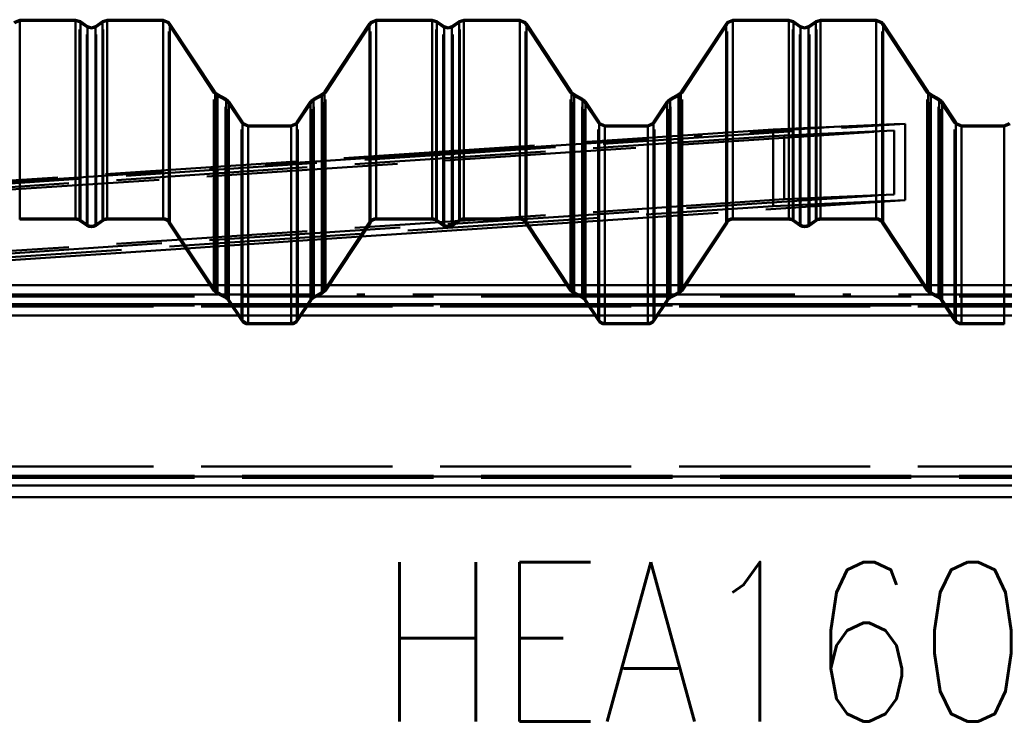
# Paper-space layout 'Layout1' of a CAD drawing. Extents: x -2 to 1033, y -36 to 596.
# Tile 26 of 256: x 191 to 207, y 232 to 243. Entities that reach past the tile are written whole.
import ezdxf

# ---------------------------------------------------------------- set-up
doc = ezdxf.new("R2010")
doc.units = 0
doc.linetypes.add('ACAD_ISO02W100', pattern=[15, 12, -3])
doc.linetypes.add('ACAD_ISO04W100', pattern=[30.5, 24, -3, 0.5, -3])
doc.layers.add('SS_PLECHY', color=7, linetype='CONTINUOUS', lineweight=50, true_color=0xb47846)
for name, color, linetype, lineweight in [('SS_POPIS_PROFILU', 13, 'CONTINUOUS', 25), ('SS_VAZNICE', 123, 'CONTINUOUS', 50), ('SS_ZTUŽENÍ STŘECHA', 211, 'CONTINUOUS', 50)]:
    doc.layers.add(name, color=color, linetype=linetype, lineweight=lineweight)
doc.styles.add('romans.shx', font='romans.shx', dxfattribs={"height": 5})

psp = doc.layouts.get("Layout1")

# ---------------------------------------------------------------- linework, layer by layer
at = {"layer": 'SS_PLECHY', "color": 5, "linetype": 'Continuous', "ltscale": 0.25}
for p, q in [((191.3947, 243.3057), (191.3028, 243.2674)), ((192.2726, 243.3057), (191.3947, 243.3057)), ((191.3947, 243.3057), (191.3947, 240.1892)), ((192.3466, 243.2824), (192.2726, 243.3057)), ((192.2726, 243.3057), (192.2726, 240.1892)), ((192.4575, 243.2053), (192.3466, 243.2824)), ((192.3466, 243.2824), (192.3466, 240.1662)), ((192.6936, 243.2824), (192.5827, 243.2053)), ((192.7676, 243.3057), (192.6936, 243.2824)), ((192.6936, 243.2824), (192.6936, 240.1662)), ((193.6455, 243.3057), (192.7676, 243.3057)), ((192.7676, 243.3057), (192.7676, 240.1892)), ((193.7374, 243.2674), (193.6455, 243.3057)), ((193.6455, 243.3057), (193.6455, 240.1892)), ((196.9927, 243.3057), (196.9008, 243.2674)), ((197.8706, 243.3057), (196.9927, 243.3057)), ((196.9927, 243.3057), (196.9927, 240.1892)), ((197.9446, 243.2824), (197.8706, 243.3057)), ((197.8706, 243.3057), (197.8706, 240.1892)), ((198.0555, 243.2053), (197.9446, 243.2824)), ((197.9446, 243.2824), (197.9446, 240.1662)), ((198.2916, 243.2824), (198.1807, 243.2053)), ((198.3656, 243.3057), (198.2916, 243.2824)), ((198.2916, 243.2824), (198.2916, 240.1662)), ((199.2435, 243.3057), (198.3656, 243.3057)), ((198.3656, 243.3057), (198.3656, 240.1892)), ((199.3354, 243.2674), (199.2435, 243.3057)), ((199.2435, 243.3057), (199.2435, 240.1892)), ((202.5907, 243.3057), (202.4988, 243.2674)), ((203.4686, 243.3057), (202.5907, 243.3057)), ((202.5907, 243.3057), (202.5907, 240.1892)), ((203.5426, 243.2824), (203.4686, 243.3057)), ((203.4686, 243.3057), (203.4686, 240.1892)), ((203.6535, 243.2053), (203.5426, 243.2824)), ((203.5426, 243.2824), (203.5426, 240.1662)), ((203.8896, 243.2824), (203.7787, 243.2053)), ((203.9636, 243.3057), (203.8896, 243.2824)), ((203.8896, 243.2824), (203.8896, 240.1662)), ((204.8415, 243.3057), (203.9636, 243.3057)), ((203.9636, 243.3057), (203.9636, 240.1892)), ((204.9334, 243.2674), (204.8415, 243.3057)), ((204.8415, 243.3057), (204.8415, 240.1892)), ((192.5201, 243.1857), (192.4575, 243.2053)), ((192.4575, 243.2053), (192.4575, 240.0897)), ((192.5827, 243.2053), (192.5201, 243.1857)), ((192.5827, 243.2053), (192.5827, 240.0897)), ((193.754, 243.247), (193.7374, 243.2674)), ((194.4608, 242.1714), (193.754, 243.247)), ((193.754, 243.247), (193.754, 240.1311)), ((196.8842, 243.247), (196.1774, 242.1714)), ((196.9008, 243.2674), (196.8842, 243.247)), ((196.8842, 243.247), (196.8842, 240.1311)), ((198.1181, 243.1857), (198.0555, 243.2053)), ((198.0555, 243.2053), (198.0555, 240.0897)), ((198.1807, 243.2053), (198.1181, 243.1857)), ((198.1807, 243.2053), (198.1807, 240.0897)), ((199.352, 243.247), (199.3354, 243.2674)), ((200.0588, 242.1714), (199.352, 243.247)), ((199.352, 243.247), (199.352, 240.1311)), ((202.4822, 243.247), (201.7754, 242.1714)), ((202.4988, 243.2674), (202.4822, 243.247)), ((202.4822, 243.247), (202.4822, 240.1311)), ((203.7161, 243.1857), (203.6535, 243.2053)), ((203.6535, 243.2053), (203.6535, 240.0897)), ((203.7787, 243.2053), (203.7161, 243.1857)), ((203.7787, 243.2053), (203.7787, 240.0897)), ((204.95, 243.247), (204.9334, 243.2674)), ((205.6568, 242.1714), (204.95, 243.247)), ((204.95, 243.247), (204.95, 240.1311)), ((194.4748, 242.1542), (194.4608, 242.1714)), ((194.4608, 242.1714), (194.4608, 239.0649)), ((194.5005, 242.135), (194.4748, 242.1542)), ((194.6332, 242.0633), (194.5005, 242.135)), ((194.5005, 242.135), (194.5005, 239.0288)), ((194.6635, 242.0407), (194.6332, 242.0633)), ((194.6332, 242.0633), (194.6332, 238.9578)), ((194.6801, 242.0203), (194.6635, 242.0407)), ((195.9747, 242.0407), (195.9581, 242.0203)), ((196.005, 242.0633), (195.9747, 242.0407)), ((196.1377, 242.135), (196.005, 242.0633)), ((196.005, 242.0633), (196.005, 238.9578)), ((196.1634, 242.1542), (196.1377, 242.135)), ((196.1377, 242.135), (196.1377, 239.0288)), ((196.1774, 242.1714), (196.1634, 242.1542)), ((196.1774, 242.1714), (196.1774, 239.0649)), ((200.0728, 242.1542), (200.0588, 242.1714)), ((200.0588, 242.1714), (200.0588, 239.0649)), ((200.0985, 242.135), (200.0728, 242.1542)), ((200.2312, 242.0633), (200.0985, 242.135)), ((200.0985, 242.135), (200.0985, 239.0288)), ((200.2615, 242.0407), (200.2312, 242.0633)), ((200.2312, 242.0633), (200.2312, 238.9578)), ((200.2781, 242.0203), (200.2615, 242.0407)), ((201.5727, 242.0407), (201.5561, 242.0203)), ((201.603, 242.0633), (201.5727, 242.0407)), ((201.7357, 242.135), (201.603, 242.0633)), ((201.603, 242.0633), (201.603, 238.9578)), ((201.7614, 242.1542), (201.7357, 242.135)), ((201.7357, 242.135), (201.7357, 239.0288)), ((201.7754, 242.1714), (201.7614, 242.1542)), ((201.7754, 242.1714), (201.7754, 239.0649)), ((205.6708, 242.1542), (205.6568, 242.1714)), ((205.6568, 242.1714), (205.6568, 239.0649)), ((205.6965, 242.135), (205.6708, 242.1542)), ((205.8292, 242.0633), (205.6965, 242.135)), ((205.6965, 242.135), (205.6965, 239.0288)), ((205.8595, 242.0407), (205.8292, 242.0633)), ((205.8292, 242.0633), (205.8292, 238.9578)), ((205.8761, 242.0203), (205.8595, 242.0407)), ((194.8919, 241.698), (194.6801, 242.0203)), ((194.6801, 242.0203), (194.6801, 238.9151)), ((195.9581, 242.0203), (195.7463, 241.698)), ((195.9581, 242.0203), (195.9581, 238.9151)), ((200.4899, 241.698), (200.2781, 242.0203)), ((200.2781, 242.0203), (200.2781, 238.9151)), ((201.5561, 242.0203), (201.3443, 241.698)), ((201.5561, 242.0203), (201.5561, 238.9151)), ((206.0879, 241.698), (205.8761, 242.0203)), ((205.8761, 242.0203), (205.8761, 238.9151)), ((194.9059, 241.6807), (194.8919, 241.698)), ((194.8919, 241.698), (194.8919, 238.5956)), ((194.9837, 241.6484), (194.9059, 241.6807)), ((195.6545, 241.6484), (194.9837, 241.6484)), ((194.9837, 241.6484), (194.9837, 238.5465)), ((195.7323, 241.6807), (195.6545, 241.6484)), ((195.6545, 241.6484), (195.6545, 238.5465)), ((195.7463, 241.698), (195.7323, 241.6807)), ((195.7463, 241.698), (195.7463, 238.5956)), ((200.5039, 241.6807), (200.4899, 241.698)), ((200.4899, 241.698), (200.4899, 238.5956)), ((200.5817, 241.6484), (200.5039, 241.6807)), ((201.2525, 241.6484), (200.5817, 241.6484)), ((200.5817, 241.6484), (200.5817, 238.5465)), ((201.3303, 241.6807), (201.2525, 241.6484)), ((201.2525, 241.6484), (201.2525, 238.5465)), ((201.3443, 241.698), (201.3303, 241.6807)), ((201.3443, 241.698), (201.3443, 238.5956)), ((206.1019, 241.6807), (206.0879, 241.698)), ((206.0879, 241.698), (206.0879, 238.5956)), ((206.1797, 241.6484), (206.1019, 241.6807)), ((206.8505, 241.6484), (206.1797, 241.6484)), ((206.1797, 241.6484), (206.1797, 238.5465)), ((206.9283, 241.6807), (206.8505, 241.6484)), ((206.8505, 241.6484), (206.8505, 238.5465)), ((191.3947, 240.1892), (192.2726, 240.1892)), ((192.7676, 240.1892), (193.6455, 240.1892)), ((196.9927, 240.1892), (197.8706, 240.1892)), ((198.3656, 240.1892), (199.2435, 240.1892)), ((202.5907, 240.1892), (203.4686, 240.1892)), ((203.9636, 240.1892), (204.8415, 240.1892)), ((191.3947, 240.1693), (192.2726, 240.1693)), ((192.3352, 240.1498), (192.4461, 240.0734)), ((192.3466, 240.1662), (192.4575, 240.0897)), ((192.5827, 240.0897), (192.6936, 240.1662)), ((192.5941, 240.0734), (192.705, 240.1498)), ((192.7676, 240.1693), (193.6455, 240.1693)), ((193.7373, 240.1201), (194.4441, 239.054)), ((193.754, 240.1311), (194.4608, 239.0649)), ((196.1774, 239.0649), (196.8842, 240.1311)), ((196.1941, 239.054), (196.9009, 240.1201)), ((196.9927, 240.1693), (197.8706, 240.1693)), ((197.9332, 240.1498), (198.0441, 240.0734)), ((197.9446, 240.1662), (198.0555, 240.0897)), ((198.1807, 240.0897), (198.2916, 240.1662)), ((198.1921, 240.0734), (198.303, 240.1498)), ((198.3656, 240.1693), (199.2435, 240.1693)), ((199.3353, 240.1201), (200.0421, 239.054)), ((199.352, 240.1311), (200.0588, 239.0649)), ((201.7754, 239.0649), (202.4822, 240.1311)), ((201.7921, 239.054), (202.4989, 240.1201)), ((202.5907, 240.1693), (203.4686, 240.1693)), ((203.5312, 240.1498), (203.6421, 240.0734)), ((203.5426, 240.1662), (203.6535, 240.0897)), ((203.7787, 240.0897), (203.8896, 240.1662)), ((203.7901, 240.0734), (203.901, 240.1498)), ((203.9636, 240.1693), (204.8415, 240.1693)), ((204.9333, 240.1201), (205.6401, 239.054)), ((204.95, 240.1311), (205.6568, 239.0649)), ((194.491, 239.0113), (194.6237, 238.9402)), ((194.5005, 239.0288), (194.6332, 238.9578)), ((196.005, 238.9578), (196.1377, 239.0288)), ((196.0145, 238.9402), (196.1472, 239.0113)), ((200.089, 239.0113), (200.2217, 238.9402)), ((200.0985, 239.0288), (200.2312, 238.9578)), ((201.603, 238.9578), (201.7357, 239.0288)), ((201.6125, 238.9402), (201.7452, 239.0113)), ((205.687, 239.0113), (205.8197, 238.9402)), ((205.6965, 239.0288), (205.8292, 238.9578)), ((194.6634, 238.9041), (194.8752, 238.5847)), ((194.6801, 238.9151), (194.8919, 238.5956)), ((195.7463, 238.5956), (195.9581, 238.9151)), ((195.763, 238.5847), (195.9748, 238.9041)), ((200.2614, 238.9041), (200.4732, 238.5847)), ((200.2781, 238.9151), (200.4899, 238.5956)), ((201.3443, 238.5956), (201.5561, 238.9151)), ((201.361, 238.5847), (201.5728, 238.9041)), ((205.8594, 238.9041), (206.0712, 238.5847)), ((205.8761, 238.9151), (206.0879, 238.5956)), ((194.9837, 238.5465), (195.6545, 238.5465)), ((194.9837, 238.5265), (195.6545, 238.5265)), ((200.5817, 238.5465), (201.2525, 238.5465)), ((200.5817, 238.5265), (201.2525, 238.5265)), ((206.1797, 238.5465), (206.8505, 238.5465)), ((206.1797, 238.5265), (206.8505, 238.5265))]:
    psp.add_line(p, q, dxfattribs=at)
at = {"layer": 'SS_PLECHY', "color": 5, "linetype": 'ACAD_ISO02W100', "ltscale": 0.25}
for p, q in [((191.3947, 243.2856), (191.3169, 243.2532)), ((192.2726, 243.2856), (191.3947, 243.2856)), ((192.3352, 243.2659), (192.2726, 243.2856)), ((192.7676, 243.2856), (192.705, 243.2659)), ((193.6455, 243.2856), (192.7676, 243.2856)), ((193.7233, 243.2532), (193.6455, 243.2856)), ((196.9927, 243.2856), (196.9149, 243.2532)), ((197.8706, 243.2856), (196.9927, 243.2856)), ((197.9332, 243.2659), (197.8706, 243.2856)), ((198.3656, 243.2856), (198.303, 243.2659)), ((199.2435, 243.2856), (198.3656, 243.2856)), ((199.3213, 243.2532), (199.2435, 243.2856)), ((202.5907, 243.2856), (202.5129, 243.2532)), ((203.4686, 243.2856), (202.5907, 243.2856)), ((203.5312, 243.2659), (203.4686, 243.2856)), ((203.9636, 243.2856), (203.901, 243.2659)), ((204.8415, 243.2856), (203.9636, 243.2856)), ((204.9193, 243.2532), (204.8415, 243.2856)), ((192.4461, 243.1888), (192.3352, 243.2659)), ((192.3352, 240.1498), (192.3352, 243.2659)), ((192.5201, 243.1656), (192.4461, 243.1888)), ((192.4461, 240.0734), (192.4461, 243.1888)), ((192.5941, 243.1888), (192.5201, 243.1656)), ((192.705, 243.2659), (192.5941, 243.1888)), ((192.5941, 240.0734), (192.5941, 243.1888)), ((192.705, 240.1498), (192.705, 243.2659)), ((193.7373, 243.236), (193.7233, 243.2532)), ((194.4441, 242.1604), (193.7373, 243.236)), ((193.7373, 240.1201), (193.7373, 243.236)), ((196.9009, 243.236), (196.1941, 242.1604)), ((196.9149, 243.2532), (196.9009, 243.236)), ((196.9009, 240.1201), (196.9009, 243.236)), ((198.0441, 243.1888), (197.9332, 243.2659)), ((197.9332, 240.1498), (197.9332, 243.2659)), ((198.1181, 243.1656), (198.0441, 243.1888)), ((198.0441, 240.0734), (198.0441, 243.1888)), ((198.1921, 243.1888), (198.1181, 243.1656)), ((198.303, 243.2659), (198.1921, 243.1888)), ((198.1921, 240.0734), (198.1921, 243.1888)), ((198.303, 240.1498), (198.303, 243.2659)), ((199.3353, 243.236), (199.3213, 243.2532)), ((200.0421, 242.1604), (199.3353, 243.236)), ((199.3353, 240.1201), (199.3353, 243.236)), ((202.4989, 243.236), (201.7921, 242.1604)), ((202.5129, 243.2532), (202.4989, 243.236)), ((202.4989, 240.1201), (202.4989, 243.236)), ((203.6421, 243.1888), (203.5312, 243.2659)), ((203.5312, 240.1498), (203.5312, 243.2659)), ((203.7161, 243.1656), (203.6421, 243.1888)), ((203.6421, 240.0734), (203.6421, 243.1888)), ((203.7901, 243.1888), (203.7161, 243.1656)), ((203.901, 243.2659), (203.7901, 243.1888)), ((203.7901, 240.0734), (203.7901, 243.1888)), ((203.901, 240.1498), (203.901, 243.2659)), ((204.9333, 243.236), (204.9193, 243.2532)), ((205.6401, 242.1604), (204.9333, 243.236)), ((204.9333, 240.1201), (204.9333, 243.236)), ((194.4607, 242.14), (194.4441, 242.1604)), ((194.4441, 239.054), (194.4441, 242.1604)), ((194.491, 242.1173), (194.4607, 242.14)), ((194.6237, 242.0457), (194.491, 242.1173)), ((194.491, 239.0113), (194.491, 242.1173)), ((194.6494, 242.0265), (194.6237, 242.0457)), ((194.6237, 238.9402), (194.6237, 242.0457)), ((196.0145, 242.0457), (195.9888, 242.0265)), ((196.1472, 242.1173), (196.0145, 242.0457)), ((196.0145, 238.9402), (196.0145, 242.0457)), ((196.1775, 242.14), (196.1472, 242.1173)), ((196.1472, 239.0113), (196.1472, 242.1173)), ((196.1941, 242.1604), (196.1775, 242.14)), ((196.1941, 239.054), (196.1941, 242.1604)), ((200.0587, 242.14), (200.0421, 242.1604)), ((200.0421, 239.054), (200.0421, 242.1604)), ((200.089, 242.1173), (200.0587, 242.14)), ((200.2217, 242.0457), (200.089, 242.1173)), ((200.089, 239.0113), (200.089, 242.1173)), ((200.2474, 242.0265), (200.2217, 242.0457)), ((200.2217, 238.9402), (200.2217, 242.0457)), ((201.6125, 242.0457), (201.5868, 242.0265)), ((201.7452, 242.1173), (201.6125, 242.0457)), ((201.6125, 238.9402), (201.6125, 242.0457)), ((201.7755, 242.14), (201.7452, 242.1173)), ((201.7452, 239.0113), (201.7452, 242.1173)), ((201.7921, 242.1604), (201.7755, 242.14)), ((201.7921, 239.054), (201.7921, 242.1604)), ((205.6567, 242.14), (205.6401, 242.1604)), ((205.6401, 239.054), (205.6401, 242.1604)), ((205.687, 242.1173), (205.6567, 242.14)), ((205.8197, 242.0457), (205.687, 242.1173)), ((205.687, 239.0113), (205.687, 242.1173)), ((205.8454, 242.0265), (205.8197, 242.0457)), ((205.8197, 238.9402), (205.8197, 242.0457)), ((194.6634, 242.0092), (194.6494, 242.0265)), ((194.8752, 241.6869), (194.6634, 242.0092)), ((194.6634, 238.9041), (194.6634, 242.0092)), ((195.9748, 242.0092), (195.763, 241.6869)), ((195.9888, 242.0265), (195.9748, 242.0092)), ((195.9748, 238.9041), (195.9748, 242.0092)), ((200.2614, 242.0092), (200.2474, 242.0265)), ((200.4732, 241.6869), (200.2614, 242.0092)), ((200.2614, 238.9041), (200.2614, 242.0092)), ((201.5728, 242.0092), (201.361, 241.6869)), ((201.5868, 242.0265), (201.5728, 242.0092)), ((201.5728, 238.9041), (201.5728, 242.0092)), ((205.8594, 242.0092), (205.8454, 242.0265)), ((206.0712, 241.6869), (205.8594, 242.0092)), ((205.8594, 238.9041), (205.8594, 242.0092)), ((194.8918, 241.6665), (194.8752, 241.6869)), ((194.8752, 238.5847), (194.8752, 241.6869)), ((194.9837, 241.6283), (194.8918, 241.6665)), ((194.9837, 241.6283), (195.6545, 241.6283)), ((195.7464, 241.6665), (195.6545, 241.6283)), ((195.763, 241.6869), (195.7464, 241.6665)), ((195.763, 238.5847), (195.763, 241.6869)), ((200.4898, 241.6665), (200.4732, 241.6869)), ((200.4732, 238.5847), (200.4732, 241.6869)), ((200.5817, 241.6283), (200.4898, 241.6665)), ((200.5817, 241.6283), (201.2525, 241.6283)), ((201.3444, 241.6665), (201.2525, 241.6283)), ((201.361, 241.6869), (201.3444, 241.6665)), ((201.361, 238.5847), (201.361, 241.6869)), ((206.0878, 241.6665), (206.0712, 241.6869)), ((206.0712, 238.5847), (206.0712, 241.6869)), ((206.1797, 241.6283), (206.0878, 241.6665)), ((206.1797, 241.6283), (206.8505, 241.6283)), ((206.9424, 241.6665), (206.8505, 241.6283)), ((191.3947, 240.1892), (191.3947, 240.1693)), ((192.2726, 240.1892), (192.2726, 240.1693)), ((192.7676, 240.1892), (192.7676, 240.1693)), ((193.6455, 240.1892), (193.6455, 240.1693)), ((196.9927, 240.1892), (196.9927, 240.1693)), ((197.8706, 240.1892), (197.8706, 240.1693)), ((198.3656, 240.1892), (198.3656, 240.1693)), ((199.2435, 240.1892), (199.2435, 240.1693)), ((202.5907, 240.1892), (202.5907, 240.1693)), ((203.4686, 240.1892), (203.4686, 240.1693)), ((203.9636, 240.1892), (203.9636, 240.1693)), ((204.8415, 240.1892), (204.8415, 240.1693)), ((194.9837, 238.5465), (194.9837, 238.5265)), ((195.6545, 238.5465), (195.6545, 238.5265)), ((200.5817, 238.5465), (200.5817, 238.5265)), ((201.2525, 238.5465), (201.2525, 238.5265)), ((206.1797, 238.5465), (206.1797, 238.5265)), ((206.8505, 238.5465), (206.8505, 238.5265))]:
    psp.add_line(p, q, dxfattribs=at)
at = {"layer": 'SS_PLECHY', "color": 5, "linetype": 'Continuous', "ltscale": 0.25, "extrusion": (2.54394e-12, 0.093704, -0.9956)}
psp.add_arc((-192.2726, 239.0035, 22.4945), 0.13, 90, 124.70088, dxfattribs=at)
at = {"layer": 'SS_PLECHY', "color": 5, "linetype": 'Continuous', "ltscale": 0.25, "extrusion": (-2.45811e-12, 0.093704, -0.9956)}
psp.add_arc((-192.7676, 239.0035, 22.4945), 0.13, 55.29912, 90, dxfattribs=at)
at = {"layer": 'SS_PLECHY', "color": 5, "linetype": 'Continuous', "ltscale": 0.25, "extrusion": (3.40191e-12, 0.093704, -0.9956)}
psp.add_arc((-193.6455, 239.0035, 22.4945), 0.13, 90, 146.57519, dxfattribs=at)
at = {"layer": 'SS_PLECHY', "color": 5, "linetype": 'Continuous', "ltscale": 0.25, "extrusion": (-4.97636e-12, 0.093704, -0.9956)}
psp.add_arc((-196.9927, 239.0035, 22.4945), 0.13, 33.42481, 90, dxfattribs=at)
at = {"layer": 'SS_PLECHY', "color": 5, "linetype": 'Continuous', "ltscale": 0.25, "extrusion": (1.7438e-12, 0.093704, -0.9956)}
psp.add_arc((-197.8706, 239.0035, 22.4945), 0.13, 90, 124.70088, dxfattribs=at)
at = {"layer": 'SS_PLECHY', "color": 5, "linetype": 'Continuous', "ltscale": 0.25, "extrusion": (-1.4924e-12, 0.093704, -0.9956)}
psp.add_arc((-198.3656, 239.0035, 22.4945), 0.13, 55.29912, 90, dxfattribs=at)
at = {"layer": 'SS_PLECHY', "color": 5, "linetype": 'Continuous', "ltscale": 0.25, "extrusion": (2.00617e-12, 0.093704, -0.9956)}
psp.add_arc((-199.2435, 239.0035, 22.4945), 0.13, 90, 146.57519, dxfattribs=at)
at = {"layer": 'SS_PLECHY', "color": 5, "linetype": 'Continuous', "ltscale": 0.25, "extrusion": (-2.34198e-12, 0.093704, -0.9956)}
psp.add_arc((-202.5907, 239.0035, 22.4945), 0.13, 33.42481, 90, dxfattribs=at)
at = {"layer": 'SS_PLECHY', "color": 5, "linetype": 'Continuous', "ltscale": 0.25, "extrusion": (5.36136e-13, 0.093704, -0.9956)}
psp.add_arc((-203.4686, 239.0035, 22.4945), 0.13, 90, 124.70088, dxfattribs=at)
at = {"layer": 'SS_PLECHY', "color": 5, "linetype": 'Continuous', "ltscale": 0.25, "extrusion": (-5.26665e-13, 0.093704, -0.9956)}
psp.add_arc((-203.9636, 239.0035, 22.4945), 0.13, 55.29912, 90, dxfattribs=at)
at = {"layer": 'SS_PLECHY', "color": 5, "linetype": 'Continuous', "ltscale": 0.25, "extrusion": (7.25847e-13, 0.093704, -0.9956)}
psp.add_arc((-204.8415, 239.0035, 22.4945), 0.13, 90, 146.57519, dxfattribs=at)
at = {"layer": 'SS_PLECHY', "color": 5, "linetype": 'Continuous', "ltscale": 0.25, "extrusion": (2.69934e-12, 0.093704, -0.9956)}
psp.add_arc((-192.2726, 239.0035, 22.4945), 0.11, 90, 124.70088, dxfattribs=at)
at = {"layer": 'SS_PLECHY', "color": 5, "linetype": 'Continuous', "ltscale": 0.25, "extrusion": (2.91568e-12, -0.093704, 0.9956)}
psp.add_arc((192.5201, 239.123, -22.5057), 0.13, 235.29912, 304.70088, dxfattribs=at)
at = {"layer": 'SS_PLECHY', "color": 5, "linetype": 'Continuous', "ltscale": 0.25, "extrusion": (3.14266e-12, -0.093704, 0.9956)}
psp.add_arc((192.5201, 239.123, -22.5057), 0.11, 235.29912, 304.70088, dxfattribs=at)
at = {"layer": 'SS_PLECHY', "color": 5, "linetype": 'Continuous', "ltscale": 0.25, "extrusion": (-2.65941e-12, 0.093704, -0.9956)}
psp.add_arc((-192.7676, 239.0035, 22.4945), 0.11, 55.29912, 90, dxfattribs=at)
at = {"layer": 'SS_PLECHY', "color": 5, "linetype": 'Continuous', "ltscale": 0.25, "extrusion": (3.80764e-12, 0.093704, -0.9956)}
psp.add_arc((-193.6455, 239.0035, 22.4945), 0.11, 90, 146.57519, dxfattribs=at)
at = {"layer": 'SS_PLECHY', "color": 5, "linetype": 'Continuous', "ltscale": 0.25, "extrusion": (-5.39836e-12, 0.093704, -0.9956)}
psp.add_arc((-196.9927, 239.0035, 22.4945), 0.11, 33.42481, 90, dxfattribs=at)
at = {"layer": 'SS_PLECHY', "color": 5, "linetype": 'Continuous', "ltscale": 0.25, "extrusion": (1.28624e-12, 0.093704, -0.9956)}
psp.add_arc((-197.8706, 239.0035, 22.4945), 0.11, 90, 124.70088, dxfattribs=at)
at = {"layer": 'SS_PLECHY', "color": 5, "linetype": 'Continuous', "ltscale": 0.25, "extrusion": (1.64207e-12, -0.093704, 0.9956)}
psp.add_arc((198.1181, 239.123, -22.5057), 0.13, 235.29912, 304.70088, dxfattribs=at)
at = {"layer": 'SS_PLECHY', "color": 5, "linetype": 'Continuous', "ltscale": 0.25, "extrusion": (1.61826e-12, -0.093704, 0.9956)}
psp.add_arc((198.1181, 239.123, -22.5057), 0.11, 235.29912, 304.70088, dxfattribs=at)
at = {"layer": 'SS_PLECHY', "color": 5, "linetype": 'Continuous', "ltscale": 0.25, "extrusion": (-1.51813e-12, 0.093704, -0.9956)}
psp.add_arc((-198.3656, 239.0035, 22.4945), 0.11, 55.29912, 90, dxfattribs=at)
at = {"layer": 'SS_PLECHY', "color": 5, "linetype": 'Continuous', "ltscale": 0.25, "extrusion": (2.15816e-12, 0.093704, -0.9956)}
psp.add_arc((-199.2435, 239.0035, 22.4945), 0.11, 90, 146.57519, dxfattribs=at)
at = {"layer": 'SS_PLECHY', "color": 5, "linetype": 'Continuous', "ltscale": 0.25, "extrusion": (-2.28501e-12, 0.093704, -0.9956)}
psp.add_arc((-202.5907, 239.0035, 22.4945), 0.11, 33.42481, 90, dxfattribs=at)
at = {"layer": 'SS_PLECHY', "color": 5, "linetype": 'Continuous', "ltscale": 0.25, "extrusion": (1.253e-12, 0.093704, -0.9956)}
psp.add_arc((-203.4686, 239.0035, 22.4945), 0.11, 90, 124.70088, dxfattribs=at)
at = {"layer": 'SS_PLECHY', "color": 5, "linetype": 'Continuous', "ltscale": 0.25, "extrusion": (5.6913e-13, -0.093704, 0.9956)}
psp.add_arc((203.7161, 239.123, -22.5057), 0.13, 235.29912, 304.70088, dxfattribs=at)
at = {"layer": 'SS_PLECHY', "color": 5, "linetype": 'Continuous', "ltscale": 0.25, "extrusion": (5.08418e-13, -0.093704, 0.9956)}
psp.add_arc((203.7161, 239.123, -22.5057), 0.11, 235.29912, 304.70088, dxfattribs=at)
at = {"layer": 'SS_PLECHY', "color": 5, "linetype": 'Continuous', "ltscale": 0.25, "extrusion": (-3.76824e-13, 0.093704, -0.9956)}
psp.add_arc((-203.9636, 239.0035, 22.4945), 0.11, 55.29912, 90, dxfattribs=at)
at = {"layer": 'SS_PLECHY', "color": 5, "linetype": 'Continuous', "ltscale": 0.25, "extrusion": (6.45044e-13, 0.093704, -0.9956)}
psp.add_arc((-204.8415, 239.0035, 22.4945), 0.11, 90, 146.57519, dxfattribs=at)
at = {"layer": 'SS_PLECHY', "color": 5, "linetype": 'Continuous', "ltscale": 0.25, "extrusion": (2.72247e-12, -0.093704, 0.9956)}
psp.add_arc((194.5526, 238.0731, -22.4069), 0.13, 213.42481, 241.736, dxfattribs=at)
at = {"layer": 'SS_PLECHY', "color": 5, "linetype": 'Continuous', "ltscale": 0.25, "extrusion": (2.59475e-12, -0.093704, 0.9956)}
psp.add_arc((194.5526, 238.0731, -22.4069), 0.11, 213.42481, 241.736, dxfattribs=at)
at = {"layer": 'SS_PLECHY', "color": 5, "linetype": 'Continuous', "ltscale": 0.25, "extrusion": (7.02989e-13, 0.093704, -0.9956)}
psp.add_arc((-194.5716, 237.7929, 22.3805), 0.13, 118.264, 146.57519, dxfattribs=at)
at = {"layer": 'SS_PLECHY', "color": 5, "linetype": 'Continuous', "ltscale": 0.25, "extrusion": (-6.00037e-13, 0.093704, -0.9956)}
psp.add_arc((-196.0666, 237.7929, 22.3805), 0.13, 33.42481, 61.736, dxfattribs=at)
at = {"layer": 'SS_PLECHY', "color": 5, "linetype": 'Continuous', "ltscale": 0.25, "extrusion": (-1.01029e-12, -0.093704, 0.9956)}
psp.add_arc((196.0856, 238.0731, -22.4069), 0.11, 298.264, 326.57519, dxfattribs=at)
at = {"layer": 'SS_PLECHY', "color": 5, "linetype": 'Continuous', "ltscale": 0.25, "extrusion": (-1.04428e-12, -0.093704, 0.9956)}
psp.add_arc((196.0856, 238.0731, -22.4069), 0.13, 298.264, 326.57519, dxfattribs=at)
at = {"layer": 'SS_PLECHY', "color": 5, "linetype": 'Continuous', "ltscale": 0.25, "extrusion": (-6.66523e-13, -0.093704, 0.9956)}
psp.add_arc((200.1506, 238.0731, -22.4069), 0.13, 213.42481, 241.736, dxfattribs=at)
at = {"layer": 'SS_PLECHY', "color": 5, "linetype": 'Continuous', "ltscale": 0.25, "extrusion": (-5.06527e-13, -0.093704, 0.9956)}
psp.add_arc((200.1506, 238.0731, -22.4069), 0.11, 213.42481, 241.736, dxfattribs=at)
at = {"layer": 'SS_PLECHY', "color": 5, "linetype": 'Continuous', "ltscale": 0.25, "extrusion": (-1.19336e-12, 0.093704, -0.9956)}
psp.add_arc((-200.1696, 237.7929, 22.3805), 0.13, 118.264, 146.57519, dxfattribs=at)
at = {"layer": 'SS_PLECHY', "color": 5, "linetype": 'Continuous', "ltscale": 0.25, "extrusion": (1.80713e-12, 0.093704, -0.9956)}
psp.add_arc((-201.6646, 237.7929, 22.3805), 0.13, 33.42481, 61.736, dxfattribs=at)
at = {"layer": 'SS_PLECHY', "color": 5, "linetype": 'Continuous', "ltscale": 0.25, "extrusion": (1.19278e-12, -0.093704, 0.9956)}
psp.add_arc((201.6836, 238.0731, -22.4069), 0.11, 298.264, 326.57519, dxfattribs=at)
at = {"layer": 'SS_PLECHY', "color": 5, "linetype": 'Continuous', "ltscale": 0.25, "extrusion": (1.35737e-13, -0.093704, 0.9956)}
psp.add_arc((201.6836, 238.0731, -22.4069), 0.13, 298.264, 326.57519, dxfattribs=at)
at = {"layer": 'SS_PLECHY', "color": 5, "linetype": 'Continuous', "ltscale": 0.25, "extrusion": (-3.07371e-12, -0.093704, 0.9956)}
psp.add_arc((205.7486, 238.0731, -22.4069), 0.13, 213.42481, 241.736, dxfattribs=at)
at = {"layer": 'SS_PLECHY', "color": 5, "linetype": 'Continuous', "ltscale": 0.25, "extrusion": (-3.35136e-12, -0.093704, 0.9956)}
psp.add_arc((205.7486, 238.0731, -22.4069), 0.11, 213.42481, 241.736, dxfattribs=at)
at = {"layer": 'SS_PLECHY', "color": 5, "linetype": 'Continuous', "ltscale": 0.25, "extrusion": (-3.02532e-12, 0.093704, -0.9956)}
psp.add_arc((-205.7676, 237.7929, 22.3805), 0.13, 118.264, 146.57519, dxfattribs=at)
at = {"layer": 'SS_PLECHY', "color": 5, "linetype": 'Continuous', "ltscale": 0.25, "extrusion": (1.74924e-12, 0.093704, -0.9956)}
psp.add_arc((-194.5716, 237.7929, 22.3805), 0.11, 118.264, 146.57519, dxfattribs=at)
at = {"layer": 'SS_PLECHY', "color": 5, "linetype": 'Continuous', "ltscale": 0.25, "extrusion": (-1.81533e-12, 0.093704, -0.9956)}
psp.add_arc((-196.0666, 237.7929, 22.3805), 0.11, 33.42481, 61.736, dxfattribs=at)
at = {"layer": 'SS_PLECHY', "color": 5, "linetype": 'Continuous', "ltscale": 0.25, "extrusion": (-6.52429e-13, 0.093704, -0.9956)}
psp.add_arc((-200.1696, 237.7929, 22.3805), 0.11, 118.264, 146.57519, dxfattribs=at)
at = {"layer": 'SS_PLECHY', "color": 5, "linetype": 'Continuous', "ltscale": 0.25, "extrusion": (2.20196e-12, 0.093704, -0.9956)}
psp.add_arc((-201.6646, 237.7929, 22.3805), 0.11, 33.42481, 61.736, dxfattribs=at)
at = {"layer": 'SS_PLECHY', "color": 5, "linetype": 'Continuous', "ltscale": 0.25, "extrusion": (-2.8555e-12, 0.093704, -0.9956)}
psp.add_arc((-205.7676, 237.7929, 22.3805), 0.11, 118.264, 146.57519, dxfattribs=at)
at = {"layer": 'SS_PLECHY', "color": 5, "linetype": 'Continuous', "ltscale": 0.25, "extrusion": (8.77461e-13, -0.093704, 0.9956)}
psp.add_arc((194.9837, 237.6059, -22.3629), 0.13, 213.42481, 270, dxfattribs=at)
at = {"layer": 'SS_PLECHY', "color": 5, "linetype": 'Continuous', "ltscale": 0.25, "extrusion": (1.1419e-12, -0.093704, 0.9956)}
psp.add_arc((194.9837, 237.6059, -22.3629), 0.11, 213.42481, 270, dxfattribs=at)
at = {"layer": 'SS_PLECHY', "color": 5, "linetype": 'Continuous', "ltscale": 0.25, "extrusion": (1.09784e-13, -0.093704, 0.9956)}
psp.add_arc((195.6545, 237.6059, -22.3629), 0.11, 270, 326.57519, dxfattribs=at)
at = {"layer": 'SS_PLECHY', "color": 5, "linetype": 'Continuous', "ltscale": 0.25, "extrusion": (1.39194e-13, -0.093704, 0.9956)}
psp.add_arc((195.6545, 237.6059, -22.3629), 0.13, 270, 326.57519, dxfattribs=at)
at = {"layer": 'SS_PLECHY', "color": 5, "linetype": 'Continuous', "ltscale": 0.25, "extrusion": (-1.75692e-12, -0.093704, 0.9956)}
psp.add_arc((200.5817, 237.6059, -22.3629), 0.13, 213.42481, 270, dxfattribs=at)
at = {"layer": 'SS_PLECHY', "color": 5, "linetype": 'Continuous', "ltscale": 0.25, "extrusion": (-1.70294e-12, -0.093704, 0.9956)}
psp.add_arc((200.5817, 237.6059, -22.3629), 0.11, 213.42481, 270, dxfattribs=at)
at = {"layer": 'SS_PLECHY', "color": 5, "linetype": 'Continuous', "ltscale": 0.25, "extrusion": (1.02084e-12, -0.093704, 0.9956)}
psp.add_arc((201.2525, 237.6059, -22.3629), 0.11, 270, 326.57519, dxfattribs=at)
at = {"layer": 'SS_PLECHY', "color": 5, "linetype": 'Continuous', "ltscale": 0.25, "extrusion": (1.4195e-12, -0.093704, 0.9956)}
psp.add_arc((201.2525, 237.6059, -22.3629), 0.13, 270, 326.57519, dxfattribs=at)
at = {"layer": 'SS_PLECHY', "color": 5, "linetype": 'Continuous', "ltscale": 0.25, "extrusion": (-4.16408e-12, -0.093704, 0.9956)}
psp.add_arc((206.1797, 237.6059, -22.3629), 0.13, 213.42481, 270, dxfattribs=at)
at = {"layer": 'SS_PLECHY', "color": 5, "linetype": 'Continuous', "ltscale": 0.25, "extrusion": (-4.54782e-12, -0.093704, 0.9956)}
psp.add_arc((206.1797, 237.6059, -22.3629), 0.11, 213.42481, 270, dxfattribs=at)
at = {"layer": 'SS_VAZNICE', "color": 1, "linetype": 'Continuous', "ltscale": 0.25}
for p, q in [((194.3851, 239.1429), (190.6551, 239.1429)), ((199.9831, 239.1429), (196.2531, 239.1429)), ((205.5811, 239.1429), (201.8511, 239.1429)), ((194.7039, 238.8431), (190.3363, 238.8431)), ((200.3019, 238.8431), (195.9343, 238.8431)), ((205.8999, 238.8431), (201.5323, 238.8431)), ((190.2175, 238.6639), (194.8227, 238.6639)), ((195.8155, 238.6639), (200.4207, 238.6639)), ((201.4135, 238.6639), (206.0187, 238.6639)), ((277.6145, 236.14), (167.4145, 236.14)), ((167.4145, 235.9957), (277.6145, 235.9957)), ((167.4145, 235.8164), (277.6145, 235.8164))]:
    psp.add_line(p, q, dxfattribs=at)
at = {"layer": 'SS_VAZNICE', "color": 3, "linetype": 'ACAD_ISO02W100', "ltscale": 0.25}
for p, q in [((196.2531, 239.1429), (194.3851, 239.1429)), ((201.8511, 239.1429), (199.9831, 239.1429)), ((207.4491, 239.1429), (205.5811, 239.1429)), ((164.8895, 238.9637), (279.7445, 238.9637)), ((164.8895, 238.8194), (279.7445, 238.8194)), ((279.7445, 238.8082), (164.8895, 238.8082)), ((195.9343, 238.8431), (194.7039, 238.8431)), ((201.5323, 238.8431), (200.3019, 238.8431)), ((207.1303, 238.8431), (205.8999, 238.8431)), ((194.8227, 238.6639), (195.8155, 238.6639)), ((200.4207, 238.6639), (201.4135, 238.6639)), ((206.0187, 238.6639), (207.0115, 238.6639)), ((279.7445, 236.2955), (164.8895, 236.2955)), ((164.8895, 236.1512), (279.7445, 236.1512)), ((164.8895, 236.1163), (279.7445, 236.1163))]:
    psp.add_line(p, q, dxfattribs=at)
at = {"layer": 'SS_VAZNICE', "color": 7, "linetype": 'ACAD_ISO04W100', "ltscale": 0.25}
psp.add_line((279.8145, 238.993), (164.8145, 238.993), dxfattribs=at)
at = {"layer": 'SS_ZTUŽENÍ STŘECHA', "color": 7, "linetype": 'ACAD_ISO04W100', "ltscale": 0.25}
psp.add_line((164.8145, 238.993), (204.2563, 241.6283), dxfattribs=at)
at = {"layer": 'SS_ZTUŽENÍ STŘECHA', "color": 3, "linetype": 'ACAD_ISO02W100', "ltscale": 0.25}
for p, q in [((203.2198, 241.5822), (181.7891, 240.1504)), ((181.8433, 240.1076), (205.2928, 241.6743)), ((205.1201, 241.6667), (203.2198, 241.5822)), ((203.2198, 240.3805), (203.2198, 241.5822)), ((205.2928, 241.6743), (205.1201, 241.6667)), ((205.2928, 240.4726), (205.2928, 241.6743)), ((203.3926, 241.4898), (167.5612, 239.0957)), ((168.1401, 239.0957), (205.1201, 241.5665)), ((205.1201, 241.5665), (203.3926, 241.4898)), ((203.3926, 240.4883), (203.3926, 241.4898)), ((205.1201, 240.565), (205.1201, 241.5665)), ((168.1845, 238.0972), (205.1201, 240.565)), ((205.1201, 240.565), (203.3926, 240.4883)), ((167.5521, 237.9973), (203.2198, 240.3805)), ((203.3926, 240.4883), (167.6056, 238.0972)), ((199.3643, 240.0764), (205.2928, 240.4726)), ((205.2928, 240.4726), (203.2198, 240.3805)), ((194.0037, 239.7183), (196.7564, 239.9022))]:
    psp.add_line(p, q, dxfattribs=at)
at = {"layer": 'SS_ZTUŽENÍ STŘECHA', "color": 1, "linetype": 'Continuous', "ltscale": 0.25}
for p, q in [((196.7564, 239.9022), (199.3643, 240.0764)), ((190.899, 239.5108), (194.0037, 239.7183))]:
    psp.add_line(p, q, dxfattribs=at)

# ---------------------------------------------------------------- texts
at = {"layer": 'SS_POPIS_PROFILU', "color": 13, "style": 'romans.shx', "width": 0.8}
psp.add_text('HEA160', height=2.5, dxfattribs=at).set_placement((197.0141, 232.2954))

doc.saveas('drawing.dxf')
